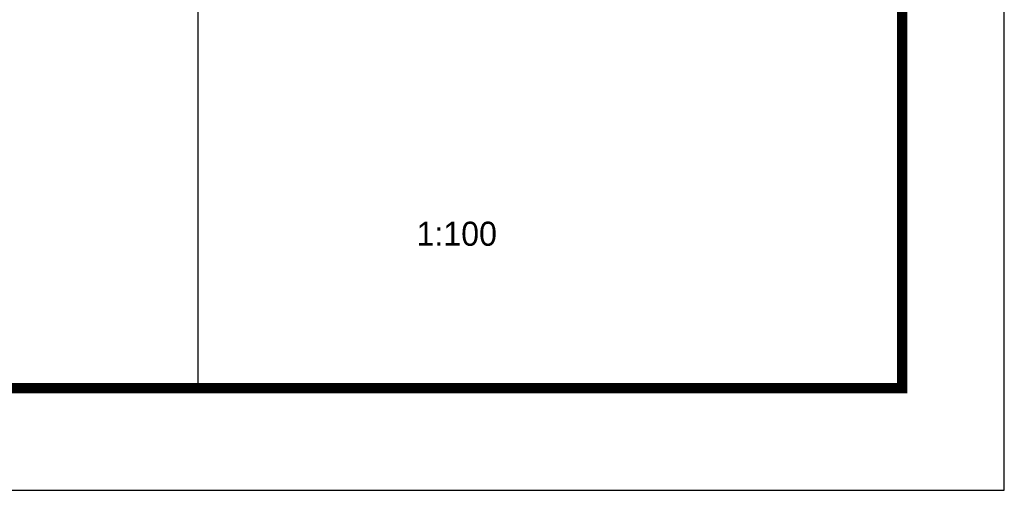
# Model space of a CAD drawing. Extents: x 447288 to 563800, y -194684 to 241749.
# Tile 77 of 91: x 554154 to 563800, y 46024 to 50629. Entities that reach past the tile are written whole.
import ezdxf
from ezdxf.enums import TextEntityAlignment as Align

# ---------------------------------------------------------------- set-up
doc = ezdxf.new("R2010")
doc.units = 0
doc.header["$LTSCALE"] = 1000
for name, color, linetype in [('C-SHEET-TEXT', 7, 'Continuous'), ('jz-g2#$0$PUB_TITLE', 4, 'Continuous'), ('PUB_DIM', 3, 'Continuous'), ('PUB_TITLE', 4, 'Continuous')]:
    doc.layers.add(name, color=color, linetype=linetype)
doc.styles.add('_ST64S-1', font='txt')

# ---------------------------------------------------------------- blocks, each defined once
blk = doc.blocks.new('jz-g2#')
at = {"layer": 'jz-g2#$0$PUB_TITLE'}
blk.add_line((555899.9, 104424.1), (555899.9, 47024.1), dxfattribs=at)
blk.add_lwpolyline([(458699.9, 46024.3), (563799.9, 46024.3), (563799.9, 105424.3), (458699.9, 105424.3)], close=True, dxfattribs=at)
blk.add_lwpolyline([(458699.9, 46024.3), (563799.9, 46024.3), (563799.9, 105424.3), (458699.9, 105424.3)], close=True, dxfattribs=at)
at = {"layer": 'jz-g2#$0$PUB_TITLE', "const_width": 100}
blk.add_lwpolyline([(461199.9, 47024.3), (562799.9, 47024.3), (562799.9, 104424.3), (461199.9, 104424.3)], close=True, dxfattribs=at)

msp = doc.modelspace()

# ---------------------------------------------------------------- block references
at = {"layer": 'PUB_DIM'}
msp.add_blockref('jz-g2#', (0, 0), dxfattribs=at)

# ---------------------------------------------------------------- next in the draw order: linework, layer by layer
at = {"layer": 'PUB_TITLE'}
msp.add_lwpolyline([(458699.9, 46024.3), (563799.9, 46024.3), (563799.9, 105424.3), (458699.9, 105424.3)], close=True, dxfattribs=at)

# ---------------------------------------------------------------- next in the draw order: texts
at = {"layer": 'C-SHEET-TEXT', "style": '_ST64S-1'}
msp.add_text('1:100', height=235.51, dxfattribs=at).set_placement((558041.7, 48652.9), align=Align.TOP_LEFT)

doc.saveas('drawing.dxf')
